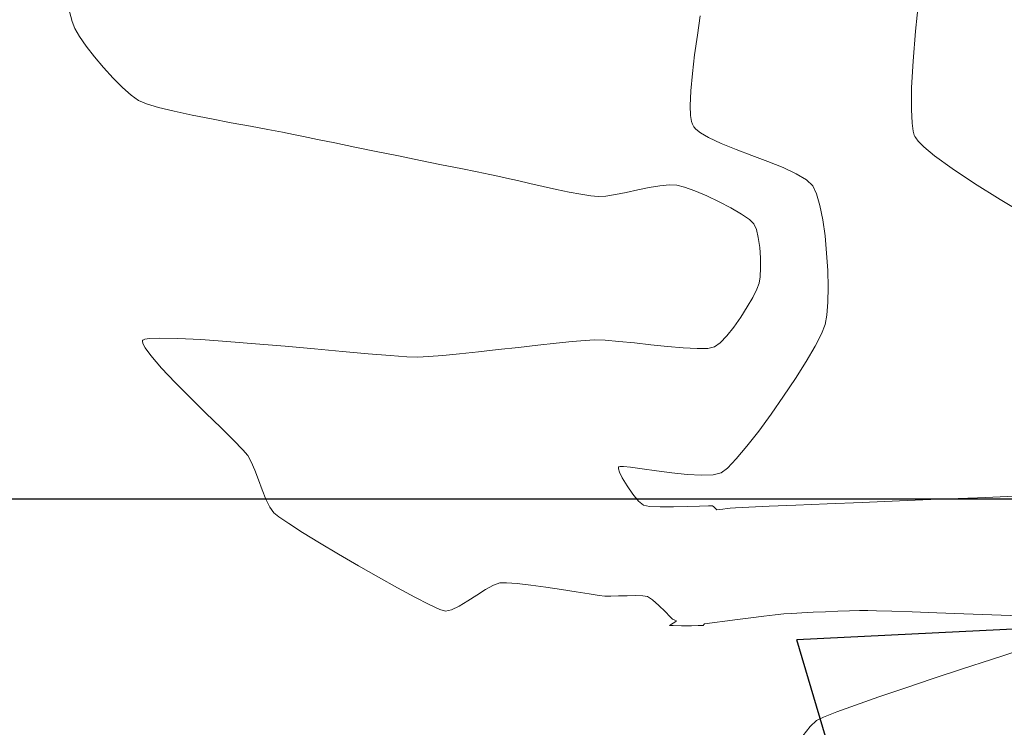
# Model space of a CAD drawing. Header units: metres. Extents: x 1111994 to 1112800, y 1268200 to 1269007.
# Tile 76 of 86: x 1112492 to 1112568, y 1268582 to 1268637. Entities that reach past the tile are written whole.
import ezdxf

# ---------------------------------------------------------------- set-up
doc = ezdxf.new("R2010")
doc.units = ezdxf.units.M
doc.header["$LTSCALE"] = 12.7
doc.header["$MEASUREMENT"] = 0
doc.layers.add('Base', color=251, linetype='Continuous')
doc.linetypes.add('Cerca_LINE', pattern='A,0,[1,USTA-AUL-AB-003 LOTE CON RELACIîN AL SECTOR INMEDIATO1.Shx,S=0.007937,R=0,X=0,Y=0],-1.45,0', length=1.45)

msp = doc.modelspace()

# ---------------------------------------------------------------- linework, layer by layer
at = {"layer": 'Base', "linetype": 'Continuous', "lineweight": 0}
for p, q in [((1112561.787, 1268638.605), (1112561.538, 1268636.086)), ((1112496.173, 1268637.905), (1112496.457, 1268636.849)), ((1112544.93, 1268637.29), (1112544.703, 1268635.79)), ((1112496.457, 1268636.849), (1112496.646, 1268636.302)), ((1112496.646, 1268636.302), (1112497.013, 1268635.687)), ((1112497.013, 1268635.687), (1112497.535, 1268634.945)), ((1112544.703, 1268635.79), (1112544.491, 1268634.28)), ((1112561.538, 1268636.086), (1112561.351, 1268633.774)), ((1112497.535, 1268634.945), (1112498.171, 1268634.127)), ((1112498.171, 1268634.127), (1112498.879, 1268633.285)), ((1112544.491, 1268634.28), (1112544.314, 1268632.823)), ((1112498.879, 1268633.285), (1112499.616, 1268632.474)), ((1112561.351, 1268633.774), (1112561.24, 1268631.738)), ((1112499.616, 1268632.474), (1112500.34, 1268631.744)), ((1112544.314, 1268632.823), (1112544.192, 1268631.484)), ((1112500.34, 1268631.744), (1112501.009, 1268631.149)), ((1112561.24, 1268631.738), (1112561.219, 1268630.045)), ((1112501.009, 1268631.149), (1112501.58, 1268630.74)), ((1112544.192, 1268631.484), (1112544.146, 1268630.327)), ((1112501.58, 1268630.74), (1112502.182, 1268630.487)), ((1112502.182, 1268630.487), (1112503.124, 1268630.211)), ((1112503.124, 1268630.211), (1112504.328, 1268629.918)), ((1112544.146, 1268630.327), (1112544.179, 1268629.576)), ((1112561.219, 1268630.045), (1112561.275, 1268628.984)), ((1112504.328, 1268629.918), (1112505.716, 1268629.618)), ((1112505.716, 1268629.618), (1112507.21, 1268629.319)), ((1112507.21, 1268629.319), (1112508.732, 1268629.029)), ((1112544.179, 1268629.576), (1112544.25, 1268629.136)), ((1112508.732, 1268629.029), (1112510.203, 1268628.757)), ((1112510.203, 1268628.757), (1112511.546, 1268628.511)), ((1112544.25, 1268629.136), (1112544.322, 1268628.909)), ((1112544.322, 1268628.909), (1112544.367, 1268628.817)), ((1112544.367, 1268628.817), (1112544.426, 1268628.724)), ((1112544.426, 1268628.724), (1112544.588, 1268628.538)), ((1112544.588, 1268628.538), (1112544.934, 1268628.259)), ((1112561.275, 1268628.984), (1112561.364, 1268628.383)), ((1112511.546, 1268628.511), (1112512.683, 1268628.299)), ((1112512.683, 1268628.299), (1112513.536, 1268628.13)), ((1112513.536, 1268628.13), (1112514.293, 1268627.972)), ((1112514.293, 1268627.972), (1112515.377, 1268627.748)), ((1112544.934, 1268628.259), (1112545.557, 1268627.887)), ((1112545.557, 1268627.887), (1112546.543, 1268627.422)), ((1112561.364, 1268628.383), (1112561.447, 1268628.083)), ((1112561.447, 1268628.083), (1112561.496, 1268627.965)), ((1112561.496, 1268627.965), (1112561.559, 1268627.853)), ((1112561.559, 1268627.853), (1112561.746, 1268627.604)), ((1112515.377, 1268627.748), (1112516.72, 1268627.471)), ((1112516.72, 1268627.471), (1112518.256, 1268627.157)), ((1112518.256, 1268627.157), (1112519.915, 1268626.817)), ((1112546.543, 1268627.422), (1112547.688, 1268626.958)), ((1112561.746, 1268627.604), (1112562.173, 1268627.169)), ((1112562.173, 1268627.169), (1112562.994, 1268626.485)), ((1112519.915, 1268626.817), (1112521.63, 1268626.467)), ((1112521.63, 1268626.467), (1112523.334, 1268626.119)), ((1112547.688, 1268626.958), (1112548.915, 1268626.493)), ((1112548.915, 1268626.493), (1112550.148, 1268626.028)), ((1112562.994, 1268626.485), (1112564.377, 1268625.485)), ((1112523.334, 1268626.119), (1112524.958, 1268625.788)), ((1112524.958, 1268625.788), (1112526.434, 1268625.487)), ((1112526.434, 1268625.487), (1112527.695, 1268625.23)), ((1112550.148, 1268626.028), (1112551.311, 1268625.563)), ((1112551.311, 1268625.563), (1112552.326, 1268625.098)), ((1112564.377, 1268625.485), (1112566.092, 1268624.35)), ((1112527.695, 1268625.23), (1112528.674, 1268625.031)), ((1112528.674, 1268625.031), (1112529.301, 1268624.903)), ((1112529.301, 1268624.903), (1112529.975, 1268624.759)), ((1112529.975, 1268624.759), (1112530.815, 1268624.568)), ((1112552.326, 1268625.098), (1112553.117, 1268624.633)), ((1112530.815, 1268624.568), (1112531.772, 1268624.349)), ((1112531.772, 1268624.349), (1112532.792, 1268624.116)), ((1112532.792, 1268624.116), (1112533.825, 1268623.887)), ((1112540.098, 1268623.842), (1112540.982, 1268624.023)), ((1112540.982, 1268624.023), (1112541.812, 1268624.167)), ((1112541.812, 1268624.167), (1112542.54, 1268624.243)), ((1112542.54, 1268624.243), (1112543.114, 1268624.223)), ((1112543.114, 1268624.223), (1112543.717, 1268624.066)), ((1112543.717, 1268624.066), (1112544.514, 1268623.773)), ((1112553.117, 1268624.633), (1112553.609, 1268624.168)), ((1112553.609, 1268624.168), (1112553.906, 1268623.545)), ((1112566.092, 1268624.35), (1112568.071, 1268623.111)), ((1112533.825, 1268623.887), (1112534.817, 1268623.678)), ((1112534.817, 1268623.678), (1112535.718, 1268623.505)), ((1112535.718, 1268623.505), (1112536.476, 1268623.384)), ((1112536.476, 1268623.384), (1112537.038, 1268623.332)), ((1112537.038, 1268623.332), (1112537.632, 1268623.369)), ((1112537.632, 1268623.369), (1112538.373, 1268623.485)), ((1112538.373, 1268623.485), (1112539.212, 1268623.653)), ((1112539.212, 1268623.653), (1112540.098, 1268623.842)), ((1112544.514, 1268623.773), (1112545.427, 1268623.381)), ((1112545.427, 1268623.381), (1112546.38, 1268622.928)), ((1112553.906, 1268623.545), (1112554.164, 1268622.649)), ((1112546.38, 1268622.928), (1112547.297, 1268622.449)), ((1112547.297, 1268622.449), (1112548.1, 1268621.983)), ((1112554.164, 1268622.649), (1112554.38, 1268621.545)), ((1112568.071, 1268623.111), (1112570.246, 1268621.797)), ((1112548.1, 1268621.983), (1112548.714, 1268621.565)), ((1112548.714, 1268621.565), (1112549.061, 1268621.233)), ((1112549.061, 1268621.233), (1112549.255, 1268620.794)), ((1112554.38, 1268621.545), (1112554.554, 1268620.297)), ((1112549.255, 1268620.794), (1112549.406, 1268620.161)), ((1112549.406, 1268620.161), (1112549.512, 1268619.406)), ((1112554.554, 1268620.297), (1112554.681, 1268618.972)), ((1112549.512, 1268619.406), (1112549.572, 1268618.604)), ((1112554.681, 1268618.972), (1112554.762, 1268617.633)), ((1112549.572, 1268618.604), (1112549.586, 1268617.826)), ((1112549.553, 1268617.146), (1112549.471, 1268616.638)), ((1112549.586, 1268617.826), (1112549.553, 1268617.146)), ((1112554.762, 1268617.633), (1112554.792, 1268616.346)), ((1112549.471, 1268616.638), (1112549.295, 1268616.181)), ((1112549.295, 1268616.181), (1112548.976, 1268615.55)), ((1112554.792, 1268616.346), (1112554.772, 1268615.177)), ((1112548.976, 1268615.55), (1112548.55, 1268614.81)), ((1112554.772, 1268615.177), (1112554.697, 1268614.189)), ((1112548.55, 1268614.81), (1112548.051, 1268614.026)), ((1112554.697, 1268614.189), (1112554.566, 1268613.448)), ((1112548.051, 1268614.026), (1112547.515, 1268613.261)), ((1112554.566, 1268613.448), (1112554.291, 1268612.749)), ((1112546.977, 1268612.58), (1112546.471, 1268612.048)), ((1112547.515, 1268613.261), (1112546.977, 1268612.58)), ((1112554.291, 1268612.749), (1112553.786, 1268611.78)), ((1112501.881, 1268612.217), (1112501.867, 1268612.159)), ((1112501.867, 1268612.159), (1112501.896, 1268612)), ((1112501.912, 1268612.254), (1112501.881, 1268612.217)), ((1112501.896, 1268612), (1112502.07, 1268611.664)), ((1112502.048, 1268612.315), (1112501.912, 1268612.254)), ((1112502.425, 1268612.378), (1112502.048, 1268612.315)), ((1112503.22, 1268612.411), (1112502.425, 1268612.378)), ((1112504.615, 1268612.384), (1112503.22, 1268612.411)), ((1112506.371, 1268612.293), (1112504.615, 1268612.384)), ((1112508.395, 1268612.152), (1112506.371, 1268612.293)), ((1112510.594, 1268611.975), (1112508.395, 1268612.152)), ((1112512.876, 1268611.778), (1112510.594, 1268611.975)), ((1112532.396, 1268611.862), (1112530.886, 1268611.693)), ((1112533.802, 1268612.014), (1112532.396, 1268611.862)), ((1112535.042, 1268612.14), (1112533.802, 1268612.014)), ((1112536.052, 1268612.227), (1112535.042, 1268612.14)), ((1112536.77, 1268612.266), (1112536.052, 1268612.227)), ((1112537.587, 1268612.241), (1112536.77, 1268612.266)), ((1112538.635, 1268612.156), (1112537.587, 1268612.241)), ((1112539.839, 1268612.032), (1112538.635, 1268612.156)), ((1112541.122, 1268611.892), (1112539.839, 1268612.032)), ((1112542.407, 1268611.758), (1112541.122, 1268611.892)), ((1112546.471, 1268612.048), (1112546.033, 1268611.73)), ((1112502.07, 1268611.664), (1112502.516, 1268611.057)), ((1112502.516, 1268611.057), (1112503.348, 1268610.098)), ((1112515.149, 1268611.573), (1112512.876, 1268611.778)), ((1112517.319, 1268611.376), (1112515.149, 1268611.573)), ((1112519.294, 1268611.199), (1112517.319, 1268611.376)), ((1112520.982, 1268611.059), (1112519.294, 1268611.199)), ((1112522.29, 1268610.969), (1112520.982, 1268611.059)), ((1112525.048, 1268611.071), (1112523.951, 1268610.982)), ((1112526.352, 1268611.197), (1112525.048, 1268611.071)), ((1112527.802, 1268611.35), (1112526.352, 1268611.197)), ((1112529.334, 1268611.519), (1112527.802, 1268611.35)), ((1112530.886, 1268611.693), (1112529.334, 1268611.519)), ((1112543.617, 1268611.653), (1112542.407, 1268611.758)), ((1112544.676, 1268611.598), (1112543.617, 1268611.653)), ((1112545.507, 1268611.617), (1112544.676, 1268611.598)), ((1112546.033, 1268611.73), (1112545.507, 1268611.617)), ((1112553.786, 1268611.78), (1112553.097, 1268610.607)), ((1112523.125, 1268610.942), (1112522.29, 1268610.969)), ((1112523.951, 1268610.982), (1112523.125, 1268610.942)), ((1112553.097, 1268610.607), (1112552.271, 1268609.299)), ((1112503.348, 1268610.098), (1112504.399, 1268608.987)), ((1112504.399, 1268608.987), (1112505.573, 1268607.799)), ((1112552.271, 1268609.299), (1112551.354, 1268607.923)), ((1112505.573, 1268607.799), (1112506.777, 1268606.61)), ((1112551.354, 1268607.923), (1112550.393, 1268606.545)), ((1112506.777, 1268606.61), (1112507.916, 1268605.495)), ((1112550.393, 1268606.545), (1112549.433, 1268605.233)), ((1112507.916, 1268605.495), (1112508.897, 1268604.529)), ((1112549.433, 1268605.233), (1112548.522, 1268604.055)), ((1112508.897, 1268604.529), (1112509.625, 1268603.787)), ((1112509.625, 1268603.787), (1112510.005, 1268603.345)), ((1112548.522, 1268604.055), (1112547.706, 1268603.078)), ((1112510.005, 1268603.345), (1112510.264, 1268602.859)), ((1112510.264, 1268602.859), (1112510.537, 1268602.21)), ((1112547.706, 1268603.078), (1112547.031, 1268602.37)), ((1112510.537, 1268602.21), (1112510.82, 1268601.467)), ((1112538.623, 1268602.455), (1112538.61, 1268602.416)), ((1112538.61, 1268602.416), (1112538.615, 1268602.304)), ((1112538.615, 1268602.304), (1112538.693, 1268602.059)), ((1112538.644, 1268602.473), (1112538.623, 1268602.455)), ((1112538.739, 1268602.496), (1112538.644, 1268602.473)), ((1112538.693, 1268602.059), (1112538.903, 1268601.626)), ((1112538.999, 1268602.497), (1112538.739, 1268602.496)), ((1112539.537, 1268602.448), (1112538.999, 1268602.497)), ((1112540.451, 1268602.329), (1112539.537, 1268602.448)), ((1112541.546, 1268602.174), (1112540.451, 1268602.329)), ((1112542.732, 1268602.017), (1112541.546, 1268602.174)), ((1112543.916, 1268601.888), (1112542.732, 1268602.017)), ((1112546.544, 1268601.997), (1112545.914, 1268601.846)), ((1112547.031, 1268602.37), (1112546.544, 1268601.997)), ((1112510.82, 1268601.467), (1112511.112, 1268600.696)), ((1112538.903, 1268601.626), (1112539.284, 1268600.993)), ((1112545.008, 1268601.821), (1112543.916, 1268601.888)), ((1112545.914, 1268601.846), (1112545.008, 1268601.821)), ((1112511.112, 1268600.696), (1112511.408, 1268599.968)), ((1112539.284, 1268600.993), (1112539.731, 1268600.359)), ((1112511.408, 1268599.968), (1112511.706, 1268599.351)), ((1112539.731, 1268600.359), (1112540.171, 1268599.833)), ((1112540.171, 1268599.833), (1112540.535, 1268599.524)), ((1112554.711, 1268599.61), (1112557.41, 1268599.723)), ((1112557.41, 1268599.723), (1112560.304, 1268599.842)), ((1112560.304, 1268599.842), (1112563.304, 1268599.966)), ((1112563.304, 1268599.966), (1112566.32, 1268600.089)), ((1112566.32, 1268600.089), (1112569.265, 1268600.209)), ((1112511.706, 1268599.351), (1112512.003, 1268598.913)), ((1112512.003, 1268598.913), (1112512.391, 1268598.605)), ((1112540.535, 1268599.524), (1112541.014, 1268599.419)), ((1112541.014, 1268599.419), (1112541.838, 1268599.375)), ((1112541.838, 1268599.375), (1112542.857, 1268599.374)), ((1112542.857, 1268599.374), (1112543.919, 1268599.401)), ((1112543.919, 1268599.401), (1112544.875, 1268599.436)), ((1112544.875, 1268599.436), (1112545.573, 1268599.465)), ((1112545.573, 1268599.465), (1112545.865, 1268599.468)), ((1112545.865, 1268599.468), (1112545.973, 1268599.379)), ((1112545.973, 1268599.379), (1112546.098, 1268599.246)), ((1112546.098, 1268599.246), (1112546.205, 1268599.162)), ((1112546.205, 1268599.162), (1112546.372, 1268599.168)), ((1112546.372, 1268599.168), (1112546.671, 1268599.209)), ((1112546.671, 1268599.209), (1112546.997, 1268599.26)), ((1112546.997, 1268599.26), (1112547.244, 1268599.292)), ((1112547.244, 1268599.292), (1112547.637, 1268599.311)), ((1112547.637, 1268599.311), (1112548.669, 1268599.355)), ((1112548.669, 1268599.355), (1112550.251, 1268599.422)), ((1112550.251, 1268599.422), (1112552.295, 1268599.509)), ((1112552.295, 1268599.509), (1112554.711, 1268599.61)), ((1112512.391, 1268598.605), (1112513.16, 1268598.089)), ((1112513.16, 1268598.089), (1112514.235, 1268597.41)), ((1112514.235, 1268597.41), (1112515.54, 1268596.613)), ((1112515.54, 1268596.613), (1112517.001, 1268595.742)), ((1112517.001, 1268595.742), (1112518.542, 1268594.842)), ((1112518.542, 1268594.842), (1112520.087, 1268593.958)), ((1112520.087, 1268593.958), (1112521.563, 1268593.133)), ((1112521.563, 1268593.133), (1112522.892, 1268592.414)), ((1112527.686, 1268592.571), (1112528.362, 1268592.997)), ((1112528.362, 1268592.997), (1112528.972, 1268593.333)), ((1112528.972, 1268593.333), (1112529.468, 1268593.511)), ((1112529.468, 1268593.511), (1112529.982, 1268593.524)), ((1112529.982, 1268593.524), (1112530.804, 1268593.459)), ((1112530.804, 1268593.459), (1112531.842, 1268593.335)), ((1112531.842, 1268593.335), (1112533.007, 1268593.174)), ((1112533.007, 1268593.174), (1112534.207, 1268592.994)), ((1112534.207, 1268592.994), (1112535.353, 1268592.815)), ((1112535.353, 1268592.815), (1112536.352, 1268592.658)), ((1112522.892, 1268592.414), (1112524.001, 1268591.843)), ((1112526.322, 1268591.721), (1112526.99, 1268592.123)), ((1112526.99, 1268592.123), (1112527.686, 1268592.571)), ((1112536.352, 1268592.658), (1112537.116, 1268592.543)), ((1112537.116, 1268592.543), (1112537.553, 1268592.489)), ((1112537.553, 1268592.489), (1112538.016, 1268592.483)), ((1112538.016, 1268592.483), (1112538.622, 1268592.501)), ((1112538.622, 1268592.501), (1112539.29, 1268592.526)), ((1112539.29, 1268592.526), (1112539.938, 1268592.539)), ((1112539.938, 1268592.539), (1112540.487, 1268592.521)), ((1112540.487, 1268592.521), (1112540.855, 1268592.454)), ((1112540.855, 1268592.454), (1112541.241, 1268592.203)), ((1112541.241, 1268592.203), (1112541.73, 1268591.773)), ((1112524.001, 1268591.843), (1112524.814, 1268591.466)), ((1112524.814, 1268591.466), (1112525.256, 1268591.327)), ((1112525.256, 1268591.327), (1112525.729, 1268591.433)), ((1112525.729, 1268591.433), (1112526.322, 1268591.721)), ((1112541.73, 1268591.773), (1112542.218, 1268591.295)), ((1112542.218, 1268591.295), (1112542.602, 1268590.901)), ((1112553.644, 1268591.249), (1112554.587, 1268591.289)), ((1112554.587, 1268591.289), (1112555.535, 1268591.324)), ((1112555.535, 1268591.324), (1112556.432, 1268591.352)), ((1112556.432, 1268591.352), (1112557.226, 1268591.371)), ((1112557.226, 1268591.371), (1112557.863, 1268591.378)), ((1112557.863, 1268591.378), (1112558.521, 1268591.366)), ((1112558.521, 1268591.366), (1112559.7, 1268591.332)), ((1112559.7, 1268591.332), (1112561.29, 1268591.279)), ((1112561.29, 1268591.279), (1112563.18, 1268591.213)), ((1112542.602, 1268590.901), (1112542.779, 1268590.723)), ((1112542.779, 1268590.723), (1112542.961, 1268590.648)), ((1112543.097, 1268590.576), (1112542.956, 1268590.482)), ((1112542.961, 1268590.648), (1112543.097, 1268590.576)), ((1112546.014, 1268590.454), (1112546.828, 1268590.564)), ((1112546.828, 1268590.564), (1112547.799, 1268590.692)), ((1112547.799, 1268590.692), (1112548.835, 1268590.825)), ((1112548.835, 1268590.825), (1112549.838, 1268590.95)), ((1112549.838, 1268590.95), (1112550.715, 1268591.052)), ((1112550.715, 1268591.052), (1112551.369, 1268591.117)), ((1112551.369, 1268591.117), (1112551.981, 1268591.161)), ((1112551.981, 1268591.161), (1112552.757, 1268591.205)), ((1112552.757, 1268591.205), (1112553.644, 1268591.249)), ((1112563.18, 1268591.213), (1112565.261, 1268591.137)), ((1112565.261, 1268591.137), (1112567.423, 1268591.056)), ((1112567.423, 1268591.056), (1112569.555, 1268590.974)), ((1112542.695, 1268590.337), (1112542.562, 1268590.234)), ((1112542.562, 1268590.234), (1112542.836, 1268590.212)), ((1112542.956, 1268590.482), (1112542.695, 1268590.337)), ((1112542.836, 1268590.212), (1112543.478, 1268590.206)), ((1112543.478, 1268590.206), (1112544.242, 1268590.21)), ((1112544.242, 1268590.21), (1112544.776, 1268590.215)), ((1112544.776, 1268590.215), (1112545.05, 1268590.22)), ((1112545.05, 1268590.22), (1112545.142, 1268590.222)), ((1112545.142, 1268590.222), (1112545.156, 1268590.223)), ((1112545.156, 1268590.223), (1112545.161, 1268590.228)), ((1112545.161, 1268590.228), (1112545.178, 1268590.251)), ((1112545.178, 1268590.251), (1112545.211, 1268590.302)), ((1112545.211, 1268590.302), (1112545.244, 1268590.346)), ((1112545.244, 1268590.346), (1112545.455, 1268590.377)), ((1112545.455, 1268590.377), (1112546.014, 1268590.454)), ((1112569.535, 1268588.306), (1112567.4, 1268587.61)), ((1112567.4, 1268587.61), (1112565.161, 1268586.876)), ((1112565.161, 1268586.876), (1112562.906, 1268586.131)), ((1112562.906, 1268586.131), (1112560.722, 1268585.399)), ((1112560.722, 1268585.399), (1112558.695, 1268584.709)), ((1112558.695, 1268584.709), (1112556.914, 1268584.086)), ((1112556.914, 1268584.086), (1112555.464, 1268583.557)), ((1112554.432, 1268583.149), (1112553.906, 1268582.887)), ((1112555.464, 1268583.557), (1112554.432, 1268583.149)), ((1112553.419, 1268582.422), (1112552.844, 1268581.716)), ((1112553.906, 1268582.887), (1112553.419, 1268582.422))]:
    msp.add_line(p, q, dxfattribs=at)
at = {"layer": 'Base', "linetype": 'Continuous'}
msp.add_line((1112000, 1268600), (1112800, 1268600), dxfattribs=at)
at = {"layer": 'Base', "linetype": 'Cerca_LINE'}
msp.add_line((1112615.457, 1268592.16), (1112552.373, 1268589.128), dxfattribs=at)
at = {"layer": 'Base', "linetype": 'Cerca_LINE', "flags": 128}
msp.add_lwpolyline([(1112588.213, 1268503.052), (1112581.861, 1268516.232), (1112577.877, 1268524.675), (1112567.851, 1268547.275), (1112558.462, 1268570.56), (1112555.692, 1268577.913), (1112552.373, 1268589.128)], dxfattribs=at)

doc.saveas('drawing.dxf')
